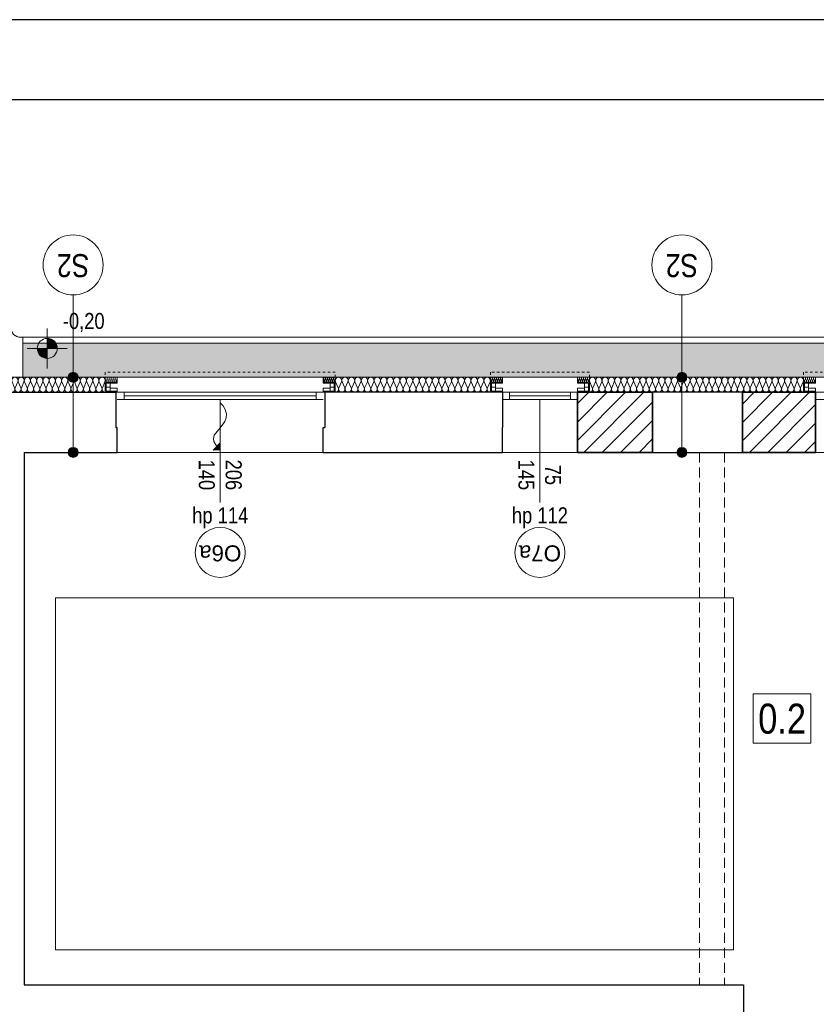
# Model space of a CAD drawing. Extents: x -543332 to -314699, y -9028 to 155584.
# Tile 19 of 256: x -488393 to -480430, y 38823 to 48661. Entities that reach past the tile are written whole.
import ezdxf

# ---------------------------------------------------------------- set-up
doc = ezdxf.new("R2010")
doc.units = 0
doc.header["$MEASUREMENT"] = 0
doc.linetypes.add('Hidden Line', pattern=[50, 25, -25])
doc.linetypes.add('Krawędzie ukryte', pattern=[150, 100, -50])
for name, color, linetype in [('$ IE Tabela', 7, 'Continuous'), ('A-Okna', 8, 'Continuous'), ('Arch ocieplenie', 8, 'Continuous'), ('Arch opisy', 8, 'Continuous'), ('Arch zmurowania', 8, 'Continuous'), ('INWENT RZĘDNE', 8, 'Continuous')]:
    doc.layers.add(name, color=color, linetype=linetype)
for name, color, linetype, lineweight in [('A-Okna_Nr_Pióra__9', 8, 'Continuous', 9), ('Arch ocieplenie_Nr_Pióra__44', 8, 'Continuous', 9), ('Arch okna_Nr_Pióra__82', 8, 'Continuous', 20), ('Arch opisy okien_Nr_Pióra__9', 8, 'Continuous', 9), ('Arch opisy_Nr_Pióra__1', 8, 'Continuous', 25), ('Arch opisy_Nr_Pióra__21', 8, 'Continuous', 9), ('Arch opisy_Nr_Pióra__9', 8, 'Continuous', 9), ('Arch teren_Nr_Pióra__5', 8, 'Continuous', 13), ('Arch teren_Nr_Pióra__9', 8, 'Continuous', 9), ('Arch wykończenie_Nr_Pióra__3', 8, 'Continuous', 18), ('Arch wyposarzenie_Nr_Pióra__10', 8, 'Continuous', 18), ('Arch zmurowania_Nr_Pióra__21', 8, 'Continuous', 9), ('Arch zmurowania_Nr_Pióra__27', 8, 'Continuous', 35), ('INWENT OPISY_Nr_Pióra__21', 8, 'Continuous', 9), ('INWENT RZĘDNE_Nr_Pióra__21', 8, 'Continuous', 9), ('INWENT. OKNA_Nr_Pióra__21', 8, 'Continuous', 9), ('INWENT. OKNA_Nr_Pióra__5', 8, 'Continuous', 13), ('INWENT.ŚCIANY_Nr_Pióra__1', 8, 'Continuous', 25), ('INWENT.ŚCIANY_Nr_Pióra__21', 8, 'Continuous', 9), ('Istniejące stropy_Nr_Pióra__5', 8, 'Continuous', 13)]:
    doc.layers.add(name, color=color, linetype=linetype, lineweight=lineweight)
doc.styles.add('GENERATED_STYLE_10', font='arial.ttf')
doc.styles.add('GENERATED_STYLE_3', font='ARIALN.TTF')
doc.styles.add('GENERATED_STYLE_4', font='ARIALN.TTF')
doc.styles.add('GENERATED_STYLE_7', font='ARIALN.TTF')
pattern_1 = [(45, (0, 0), (-91.923878, 91.923878), [])]

# ---------------------------------------------------------------- blocks, each defined once
blk = doc.blocks.new('Izolacja cieplna 14_59', base_point=(-482698.3, 44937.6))
at = {"layer": 'Arch ocieplenie_Nr_Pióra__44', "linetype": 'Continuous'}
for p, q in [((-482695.7, 45042.9), (-482669.5, 44982.3)), ((-482664.2, 44982.3), (-482638, 45042.9)), ((-482632.7, 45042.9), (-482606.5, 44982.3)), ((-482601.3, 44982.3), (-482575.1, 45042.9)), ((-482569.8, 45042.9), (-482543.6, 44982.3)), ((-482538.3, 44982.3), (-482512.1, 45042.9)), ((-482506.8, 45042.9), (-482480.6, 44982.3)), ((-482475.3, 44982.3), (-482449.2, 45042.9)), ((-482443.9, 45042.9), (-482417.7, 44982.3)), ((-482412.4, 44982.3), (-482386.2, 45042.9)), ((-482380.9, 45042.9), (-482354.7, 44982.3)), ((-482349.4, 44982.3), (-482323.2, 45042.9)), ((-482318, 45042.9), (-482291.8, 44982.3)), ((-482286.5, 44982.3), (-482260.3, 45042.9)), ((-482255, 45042.9), (-482228.8, 44982.3)), ((-482223.5, 44982.3), (-482197.3, 45042.9)), ((-482192.1, 45042.9), (-482165.9, 44982.3)), ((-482160.6, 44982.3), (-482134.4, 45042.9)), ((-482129.1, 45042.9), (-482102.9, 44982.3)), ((-482097.6, 44982.3), (-482071.4, 45042.9)), ((-482066.1, 45042.9), (-482040, 44982.3)), ((-482034.7, 44982.3), (-482008.5, 45042.9)), ((-482003.2, 45042.9), (-481977, 44982.3)), ((-481971.7, 44982.3), (-481945.5, 45042.9)), ((-481940.2, 45042.9), (-481914.1, 44982.3)), ((-481908.8, 44982.3), (-481882.6, 45042.9)), ((-481877.3, 45042.9), (-481851.1, 44982.3)), ((-481845.8, 44982.3), (-481819.6, 45042.9)), ((-481814.3, 45042.9), (-481788.1, 44982.3)), ((-481782.9, 44982.3), (-481756.7, 45042.9)), ((-481751.4, 45042.9), (-481725.2, 44982.3)), ((-481719.9, 44982.3), (-481693.7, 45042.9)), ((-481688.4, 45042.9), (-481662.2, 44982.3)), ((-481657, 44982.3), (-481630.8, 45042.9)), ((-481625.5, 45042.9), (-481599.3, 44982.3)), ((-481594, 44982.3), (-481567.8, 45042.9)), ((-481562.5, 45042.9), (-481536.3, 44982.3)), ((-481531, 44982.3), (-481504.9, 45042.9)), ((-481499.6, 45042.9), (-481473.4, 44982.3)), ((-481468.1, 44982.3), (-481441.9, 45042.9)), ((-481436.6, 45042.9), (-481410.4, 44982.3)), ((-481405.1, 44982.3), (-481378.9, 45042.9)), ((-481373.7, 45042.9), (-481347.5, 44982.3)), ((-481342.2, 44982.3), (-481316, 45042.9)), ((-481310.7, 45042.9), (-481284.5, 44982.3)), ((-481279.2, 44982.3), (-481253, 45042.9)), ((-481247.8, 45042.9), (-481221.6, 44982.3)), ((-481216.3, 44982.3), (-481190.1, 45042.9)), ((-481184.8, 45042.9), (-481158.6, 44982.3)), ((-481153.3, 44982.3), (-481127.1, 45042.9)), ((-481121.8, 45042.9), (-481095.7, 44982.3)), ((-481090.4, 44982.3), (-481064.2, 45042.9)), ((-481058.9, 45042.9), (-481032.7, 44982.3)), ((-481027.4, 44982.3), (-481001.2, 45042.9)), ((-480995.9, 45042.9), (-480969.8, 44982.3)), ((-480964.5, 44982.3), (-480938.3, 45042.9)), ((-480933, 45042.9), (-480906.8, 44982.3)), ((-480901.5, 44982.3), (-480875.3, 45042.9)), ((-480870, 45042.9), (-480843.8, 44982.3)), ((-480838.6, 44982.3), (-480812.4, 45042.9)), ((-480807.1, 45042.9), (-480780.9, 44982.3)), ((-480775.6, 44982.3), (-480749.4, 45042.9)), ((-480744.1, 45042.9), (-480717.9, 44982.3)), ((-480712.6, 44982.3), (-480686.5, 45042.9)), ((-480681.2, 45042.9), (-480655, 44982.3)), ((-480649.7, 44982.3), (-480623.5, 45042.9)), ((-480618.2, 45042.9), (-480592, 44982.3)), ((-480586.7, 44982.3), (-480560.6, 45042.9))]:
    blk.add_line(p, q, dxfattribs=at)
for centre, start_param, end_param in [((-482666.8, 45055.7), 4.299595, 8.266775), ((-482603.9, 45055.7), 4.299595, 8.266775), ((-482540.9, 45055.7), 4.299595, 8.266775), ((-482478, 45055.7), 4.299595, 8.266775), ((-482415, 45055.7), 4.299595, 8.266775), ((-482352.1, 45055.7), 4.299595, 8.266775), ((-482289.1, 45055.7), 4.299595, 8.266775), ((-482226.2, 45055.7), 4.299595, 8.266775), ((-482163.2, 45055.7), 4.299595, 8.266775), ((-482100.3, 45055.7), 4.299595, 8.266775), ((-482037.3, 45055.7), 4.299595, 8.266775), ((-481974.4, 45055.7), 4.299595, 8.266775), ((-481911.4, 45055.7), 4.299595, 8.266775), ((-481848.5, 45055.7), 4.299595, 8.266775), ((-481785.5, 45055.7), 4.299595, 8.266775), ((-481722.5, 45055.7), 4.299595, 8.266775), ((-481659.6, 45055.7), 4.299595, 8.266775), ((-481596.6, 45055.7), 4.299595, 8.266775), ((-481533.7, 45055.7), 4.299595, 8.266775), ((-481470.7, 45055.7), 4.299595, 8.266775), ((-481407.8, 45055.7), 4.299595, 8.266775), ((-481344.8, 45055.7), 4.299595, 8.266775), ((-481281.9, 45055.7), 4.299595, 8.266775), ((-481218.9, 45055.7), 4.299595, 8.266775), ((-481156, 45055.7), 4.299595, 8.266775), ((-481093, 45055.7), 4.299595, 8.266775), ((-481030.1, 45055.7), 4.299595, 8.266775), ((-480967.1, 45055.7), 4.299595, 8.266775), ((-480904.2, 45055.7), 4.299595, 8.266775), ((-480841.2, 45055.7), 4.299595, 8.266775), ((-480778.2, 45055.7), 4.299595, 8.266775), ((-480715.3, 45055.7), 4.299595, 8.266775), ((-480652.3, 45055.7), 4.299595, 8.266775), ((-480589.4, 45055.7), 4.299595, 8.266775), ((-482698.3, 44969.5), 3.141593, 5.125182), ((-482635.4, 44969.5), 1.158004, 5.125183), ((-482572.4, 44969.5), 1.158004, 5.125183), ((-482509.5, 44969.5), 1.158004, 5.125183), ((-482446.5, 44969.5), 1.158004, 5.125183), ((-482383.6, 44969.5), 1.158004, 5.125183), ((-482320.6, 44969.5), 1.158004, 5.125183), ((-482257.7, 44969.5), 1.158004, 5.125183), ((-482194.7, 44969.5), 1.158004, 5.125183), ((-482131.7, 44969.5), 1.158004, 5.125183), ((-482068.8, 44969.5), 1.158004, 5.125183), ((-482005.8, 44969.5), 1.158004, 5.125183), ((-481942.9, 44969.5), 1.158004, 5.125183), ((-481879.9, 44969.5), 1.158004, 5.125183), ((-481817, 44969.5), 1.158004, 5.125183), ((-481754, 44969.5), 1.158004, 5.125183), ((-481691.1, 44969.5), 1.158004, 5.125183), ((-481628.1, 44969.5), 1.158004, 5.125183), ((-481565.2, 44969.5), 1.158004, 5.125183), ((-481502.2, 44969.5), 1.158004, 5.125183), ((-481439.3, 44969.5), 1.158004, 5.125183), ((-481376.3, 44969.5), 1.158004, 5.125183), ((-481313.4, 44969.5), 1.158004, 5.125183), ((-481250.4, 44969.5), 1.158004, 5.125183), ((-481187.4, 44969.5), 1.158004, 5.125183), ((-481124.5, 44969.5), 1.158004, 5.125183), ((-481061.5, 44969.5), 1.158004, 5.125183), ((-480998.6, 44969.5), 1.158004, 5.125183), ((-480935.6, 44969.5), 1.158004, 5.125183), ((-480872.7, 44969.5), 1.158004, 5.125183), ((-480809.7, 44969.5), 1.158004, 5.125183), ((-480746.8, 44969.5), 1.158004, 5.125183), ((-480683.8, 44969.5), 1.158004, 5.125183), ((-480620.9, 44969.5), 1.158004, 5.125183), ((-480557.9, 44969.5), 1.158004, 3.141593)]:
    blk.add_ellipse(centre, major_axis=(0, 31.9), ratio=0.986677, start_param=start_param, end_param=end_param, dxfattribs=at)
blk = doc.blocks.new('Izolacja cieplna 14_60', base_point=(-485238.3, 44937.6))
at = {"layer": 'Arch ocieplenie_Nr_Pióra__44', "linetype": 'Continuous'}
for p, q in [((-485235.6, 45042.9), (-485208.7, 44982.3)), ((-485203.3, 44982.3), (-485176.5, 45042.9)), ((-485171, 45042.9), (-485144.2, 44982.3)), ((-485138.7, 44982.3), (-485111.9, 45042.9)), ((-485106.4, 45042.9), (-485079.6, 44982.3)), ((-485074.2, 44982.3), (-485047.3, 45042.9)), ((-485041.9, 45042.9), (-485015, 44982.3)), ((-485009.6, 44982.3), (-484982.7, 45042.9)), ((-484977.3, 45042.9), (-484950.4, 44982.3)), ((-484945, 44982.3), (-484918.1, 45042.9)), ((-484912.7, 45042.9), (-484885.8, 44982.3)), ((-484880.4, 44982.3), (-484853.5, 45042.9)), ((-484848.1, 45042.9), (-484821.2, 44982.3)), ((-484815.8, 44982.3), (-484789, 45042.9)), ((-484783.5, 45042.9), (-484756.7, 44982.3)), ((-484751.2, 44982.3), (-484724.4, 45042.9)), ((-484718.9, 45042.9), (-484692.1, 44982.3)), ((-484686.7, 44982.3), (-484659.8, 45042.9)), ((-484654.4, 45042.9), (-484627.5, 44982.3)), ((-484622.1, 44982.3), (-484595.2, 45042.9)), ((-484589.8, 45042.9), (-484562.9, 44982.3)), ((-484557.5, 44982.3), (-484530.6, 45042.9)), ((-484525.2, 45042.9), (-484498.3, 44982.3)), ((-484492.9, 44982.3), (-484466, 45042.9)), ((-484460.6, 45042.9), (-484433.7, 44982.3)), ((-484428.3, 44982.3), (-484401.5, 45042.9)), ((-484396, 45042.9), (-484369.2, 44982.3)), ((-484363.7, 44982.3), (-484336.9, 45042.9)), ((-484331.4, 45042.9), (-484304.6, 44982.3)), ((-484299.2, 44982.3), (-484272.3, 45042.9)), ((-484266.9, 45042.9), (-484240, 44982.3)), ((-484234.6, 44982.3), (-484207.7, 45042.9)), ((-484202.3, 45042.9), (-484175.4, 44982.3)), ((-484170, 44982.3), (-484143.1, 45042.9)), ((-484137.7, 45042.9), (-484110.8, 44982.3)), ((-484105.4, 44982.3), (-484078.5, 45042.9)), ((-484073.1, 45042.9), (-484046.2, 44982.3)), ((-484040.8, 44982.3), (-484014, 45042.9)), ((-484008.5, 45042.9), (-483981.7, 44982.3)), ((-483976.2, 44982.3), (-483949.4, 45042.9)), ((-483943.9, 45042.9), (-483917.1, 44982.3)), ((-483911.7, 44982.3), (-483884.8, 45042.9)), ((-483879.4, 45042.9), (-483852.5, 44982.3)), ((-483847.1, 44982.3), (-483820.2, 45042.9)), ((-483814.8, 45042.9), (-483787.9, 44982.3)), ((-483782.5, 44982.3), (-483755.6, 45042.9)), ((-483750.2, 45042.9), (-483723.3, 44982.3)), ((-483717.9, 44982.3), (-483691, 45042.9))]:
    blk.add_line(p, q, dxfattribs=at)
for centre, start_param, end_param in [((-485206, 45055.7), 5.870392, 9.837571), ((-485141.5, 45055.7), 5.870392, 9.837571), ((-485076.9, 45055.7), 5.870392, 9.837571), ((-485012.3, 45055.7), 5.870392, 9.837571), ((-484947.7, 45055.7), 5.870392, 9.837571), ((-484883.1, 45055.7), 5.870392, 9.837571), ((-484818.5, 45055.7), 5.870392, 9.837571), ((-484754, 45055.7), 5.870392, 9.837571), ((-484689.4, 45055.7), 5.870392, 9.837571), ((-484624.8, 45055.7), 5.870392, 9.837571), ((-484560.2, 45055.7), 5.870392, 9.837571), ((-484495.6, 45055.7), 5.870392, 9.837571), ((-484431, 45055.7), 5.870392, 9.837571), ((-484366.5, 45055.7), 5.870392, 9.837571), ((-484301.9, 45055.7), 5.870392, 9.837571), ((-484237.3, 45055.7), 5.870392, 9.837571), ((-484172.7, 45055.7), 5.870392, 9.837571), ((-484108.1, 45055.7), 5.870392, 9.837571), ((-484043.5, 45055.7), 5.870392, 9.837571), ((-483979, 45055.7), 5.870392, 9.837571), ((-483914.4, 45055.7), 5.870392, 9.837571), ((-483849.8, 45055.7), 5.870392, 9.837571), ((-483785.2, 45055.7), 5.870392, 9.837571), ((-483720.6, 45055.7), 5.870392, 9.837571), ((-485238.3, 44969.5), 4.712389, 6.695979), ((-485173.7, 44969.5), 2.7288, 6.695979), ((-485109.2, 44969.5), 2.7288, 6.695979), ((-485044.6, 44969.5), 2.7288, 6.695979), ((-484980, 44969.5), 2.7288, 6.695979), ((-484915.4, 44969.5), 2.7288, 6.695979), ((-484850.8, 44969.5), 2.7288, 6.695979), ((-484786.2, 44969.5), 2.7288, 6.695979), ((-484721.7, 44969.5), 2.7288, 6.695979), ((-484657.1, 44969.5), 2.7288, 6.695979), ((-484592.5, 44969.5), 2.7288, 6.695979), ((-484527.9, 44969.5), 2.7288, 6.695979), ((-484463.3, 44969.5), 2.7288, 6.695979), ((-484398.7, 44969.5), 2.7288, 6.695979), ((-484334.2, 44969.5), 2.7288, 6.695979), ((-484269.6, 44969.5), 2.7288, 6.695979), ((-484205, 44969.5), 2.7288, 6.695979), ((-484140.4, 44969.5), 2.7288, 6.695979), ((-484075.8, 44969.5), 2.7288, 6.695979), ((-484011.2, 44969.5), 2.7288, 6.695979), ((-483946.7, 44969.5), 2.7288, 6.695979), ((-483882.1, 44969.5), 2.7288, 6.695979), ((-483817.5, 44969.5), 2.7288, 6.695979), ((-483752.9, 44969.5), 2.7288, 6.695979), ((-483688.3, 44969.5), 2.7288, 4.712389)]:
    blk.add_ellipse(centre, major_axis=(32.3, 0), ratio=0.987924, start_param=start_param, end_param=end_param, dxfattribs=at)
blk = doc.blocks.new('Izolacja cieplna 14_61', base_point=(-488783.3, 44937.6))
at = {"layer": 'Arch ocieplenie_Nr_Pióra__44', "linetype": 'Continuous'}
for p, q in [((-488780.7, 45042.9), (-488754.8, 44982.3)), ((-488749.6, 44982.3), (-488723.7, 45042.9)), ((-488718.5, 45042.9), (-488692.6, 44982.3)), ((-488687.3, 44982.3), (-488661.4, 45042.9)), ((-488656.2, 45042.9), (-488630.3, 44982.3)), ((-488625.1, 44982.3), (-488599.2, 45042.9)), ((-488594, 45042.9), (-488568.1, 44982.3)), ((-488562.8, 44982.3), (-488536.9, 45042.9)), ((-488531.7, 45042.9), (-488505.8, 44982.3)), ((-488500.6, 44982.3), (-488474.7, 45042.9)), ((-488469.5, 45042.9), (-488443.6, 44982.3)), ((-488438.3, 44982.3), (-488412.4, 45042.9)), ((-488407.2, 45042.9), (-488381.3, 44982.3)), ((-488376.1, 44982.3), (-488350.2, 45042.9)), ((-488345, 45042.9), (-488319.1, 44982.3)), ((-488313.8, 44982.3), (-488287.9, 45042.9)), ((-488282.7, 45042.9), (-488256.8, 44982.3)), ((-488251.6, 44982.3), (-488225.7, 45042.9)), ((-488220.5, 45042.9), (-488194.6, 44982.3)), ((-488189.3, 44982.3), (-488163.4, 45042.9)), ((-488158.2, 45042.9), (-488132.3, 44982.3)), ((-488127.1, 44982.3), (-488101.2, 45042.9)), ((-488096, 45042.9), (-488070.1, 44982.3)), ((-488064.8, 44982.3), (-488038.9, 45042.9)), ((-488033.7, 45042.9), (-488007.8, 44982.3)), ((-488002.6, 44982.3), (-487976.7, 45042.9)), ((-487971.5, 45042.9), (-487945.6, 44982.3)), ((-487940.3, 44982.3), (-487914.4, 45042.9)), ((-487909.2, 45042.9), (-487883.3, 44982.3)), ((-487878.1, 44982.3), (-487852.2, 45042.9)), ((-487847, 45042.9), (-487821.1, 44982.3)), ((-487815.8, 44982.3), (-487789.9, 45042.9)), ((-487784.7, 45042.9), (-487758.8, 44982.3)), ((-487753.6, 44982.3), (-487727.7, 45042.9)), ((-487722.5, 45042.9), (-487696.6, 44982.3)), ((-487691.3, 44982.3), (-487665.4, 45042.9)), ((-487660.2, 45042.9), (-487634.3, 44982.3)), ((-487629.1, 44982.3), (-487603.2, 45042.9)), ((-487598, 45042.9), (-487572.1, 44982.3)), ((-487566.8, 44982.3), (-487540.9, 45042.9))]:
    blk.add_line(p, q, dxfattribs=at)
for centre, start_param, end_param in [((-488752.2, 45055.7), 4.299595, 8.266775), ((-488690, 45055.7), 4.299595, 8.266775), ((-488627.7, 45055.7), 4.299595, 8.266775), ((-488565.5, 45055.7), 4.299595, 8.266775), ((-488503.2, 45055.7), 4.299595, 8.266775), ((-488441, 45055.7), 4.299595, 8.266775), ((-488378.7, 45055.7), 4.299595, 8.266775), ((-488316.5, 45055.7), 4.299595, 8.266775), ((-488254.2, 45055.7), 4.299595, 8.266775), ((-488192, 45055.7), 4.299595, 8.266775), ((-488129.7, 45055.7), 4.299595, 8.266775), ((-488067.5, 45055.7), 4.299595, 8.266775), ((-488005.2, 45055.7), 4.299595, 8.266775), ((-487943, 45055.7), 4.299595, 8.266775), ((-487880.7, 45055.7), 4.299595, 8.266775), ((-487818.5, 45055.7), 4.299595, 8.266775), ((-487756.2, 45055.7), 4.299595, 8.266775), ((-487694, 45055.7), 4.299595, 8.266775), ((-487631.7, 45055.7), 4.299595, 8.266775), ((-487569.5, 45055.7), 4.299595, 8.266775), ((-488783.3, 44969.5), 3.141593, 5.125182), ((-488721.1, 44969.5), 1.158004, 5.125183), ((-488658.8, 44969.5), 1.158004, 5.125183), ((-488596.6, 44969.5), 1.158004, 5.125183), ((-488534.3, 44969.5), 1.158004, 5.125183), ((-488472.1, 44969.5), 1.158004, 5.125183), ((-488409.8, 44969.5), 1.158004, 5.125183), ((-488347.6, 44969.5), 1.158004, 5.125183), ((-488285.3, 44969.5), 1.158004, 5.125183), ((-488223.1, 44969.5), 1.158004, 5.125183), ((-488160.8, 44969.5), 1.158004, 5.125183), ((-488098.6, 44969.5), 1.158004, 5.125183), ((-488036.3, 44969.5), 1.158004, 5.125183), ((-487974.1, 44969.5), 1.158004, 5.125183), ((-487911.8, 44969.5), 1.158004, 5.125183), ((-487849.6, 44969.5), 1.158004, 5.125183), ((-487787.3, 44969.5), 1.158004, 5.125183), ((-487725.1, 44969.5), 1.158004, 5.125183), ((-487662.8, 44969.5), 1.158004, 5.125183), ((-487600.6, 44969.5), 1.158004, 5.125183), ((-487538.3, 44969.5), 1.158004, 3.141593)]:
    blk.add_ellipse(centre, major_axis=(0, 31.9), ratio=0.975653, start_param=start_param, end_param=end_param, dxfattribs=at)
blk = doc.blocks.new('Izolacja cieplna 14_86', base_point=(-487538.3, 45037.6))
at = {"layer": 'Arch ocieplenie_Nr_Pióra__44', "linetype": 'Continuous'}
for p, q in [((-487537.5, 45072.7), (-487529.2, 45052.5)), ((-487527.5, 45052.5), (-487519.2, 45072.7)), ((-487517.5, 45072.7), (-487509.2, 45052.5)), ((-487507.5, 45052.5), (-487499.2, 45072.7)), ((-487497.5, 45072.7), (-487489.2, 45052.5)), ((-487487.5, 45052.5), (-487479.2, 45072.7)), ((-487477.5, 45072.7), (-487469.2, 45052.5)), ((-487467.5, 45052.5), (-487459.2, 45072.7)), ((-487457.5, 45072.7), (-487449.2, 45052.5)), ((-487447.5, 45052.5), (-487439.2, 45072.7)), ((-487437.5, 45072.7), (-487429.2, 45052.5)), ((-487427.5, 45052.5), (-487419.2, 45072.7))]:
    blk.add_line(p, q, dxfattribs=at)
for centre, start_param, end_param in [((-487528.3, 45077), 4.299595, 8.266775), ((-487508.3, 45077), 4.299595, 8.266775), ((-487488.3, 45077), 4.299595, 8.266775), ((-487468.3, 45077), 4.299595, 8.266775), ((-487448.3, 45077), 4.299595, 8.266775), ((-487428.3, 45077), 4.299595, 8.266775), ((-487538.3, 45048.3), 3.141593, 5.125182), ((-487518.3, 45048.3), 1.158004, 5.125183), ((-487498.3, 45048.3), 1.158004, 5.125183), ((-487478.3, 45048.3), 1.158004, 5.125183), ((-487458.3, 45048.3), 1.158004, 5.125183), ((-487438.3, 45048.3), 1.158004, 5.125183), ((-487418.3, 45048.3), 1.158004, 3.141593)]:
    blk.add_ellipse(centre, major_axis=(0, 10.6), ratio=0.94039, start_param=start_param, end_param=end_param, dxfattribs=at)
blk = doc.blocks.new('Izolacja cieplna 14_87', base_point=(-485358.3, 45037.6))
at = {"layer": 'Arch ocieplenie_Nr_Pióra__44', "linetype": 'Continuous'}
for p, q in [((-485357.5, 45072.7), (-485349.2, 45052.5)), ((-485347.5, 45052.5), (-485339.2, 45072.7)), ((-485337.5, 45072.7), (-485329.2, 45052.5)), ((-485327.5, 45052.5), (-485319.2, 45072.7)), ((-485317.5, 45072.7), (-485309.2, 45052.5)), ((-485307.5, 45052.5), (-485299.2, 45072.7)), ((-485297.5, 45072.7), (-485289.2, 45052.5)), ((-485287.5, 45052.5), (-485279.2, 45072.7)), ((-485277.5, 45072.7), (-485269.2, 45052.5)), ((-485267.5, 45052.5), (-485259.2, 45072.7)), ((-485257.5, 45072.7), (-485249.2, 45052.5)), ((-485247.5, 45052.5), (-485239.2, 45072.7))]:
    blk.add_line(p, q, dxfattribs=at)
for centre, start_param, end_param in [((-485348.3, 45077), 4.299595, 8.266775), ((-485328.3, 45077), 4.299595, 8.266775), ((-485308.3, 45077), 4.299595, 8.266775), ((-485288.3, 45077), 4.299595, 8.266775), ((-485268.3, 45077), 4.299595, 8.266775), ((-485248.3, 45077), 4.299595, 8.266775), ((-485358.3, 45048.3), 3.141593, 5.125182), ((-485338.3, 45048.3), 1.158004, 5.125183), ((-485318.3, 45048.3), 1.158004, 5.125183), ((-485298.3, 45048.3), 1.158004, 5.125183), ((-485278.3, 45048.3), 1.158004, 5.125183), ((-485258.3, 45048.3), 1.158004, 5.125183), ((-485238.3, 45048.3), 1.158004, 3.141593)]:
    blk.add_ellipse(centre, major_axis=(0, 10.6), ratio=0.94039, start_param=start_param, end_param=end_param, dxfattribs=at)
blk = doc.blocks.new('Izolacja cieplna 14_88', base_point=(-483688.3, 45037.6))
at = {"layer": 'Arch ocieplenie_Nr_Pióra__44', "linetype": 'Continuous'}
for p, q in [((-483687.5, 45072.7), (-483679.2, 45052.5)), ((-483677.5, 45052.5), (-483669.2, 45072.7)), ((-483667.5, 45072.7), (-483659.2, 45052.5)), ((-483657.5, 45052.5), (-483649.2, 45072.7)), ((-483647.5, 45072.7), (-483639.2, 45052.5)), ((-483637.5, 45052.5), (-483629.2, 45072.7)), ((-483627.5, 45072.7), (-483619.2, 45052.5)), ((-483617.5, 45052.5), (-483609.2, 45072.7)), ((-483607.5, 45072.7), (-483599.2, 45052.5)), ((-483597.5, 45052.5), (-483589.2, 45072.7)), ((-483587.5, 45072.7), (-483579.2, 45052.5)), ((-483577.5, 45052.5), (-483569.2, 45072.7))]:
    blk.add_line(p, q, dxfattribs=at)
for centre, start_param, end_param in [((-483678.3, 45077), 4.299595, 8.266775), ((-483658.3, 45077), 4.299595, 8.266775), ((-483638.3, 45077), 4.299595, 8.266775), ((-483618.3, 45077), 4.299595, 8.266775), ((-483598.3, 45077), 4.299595, 8.266775), ((-483578.3, 45077), 4.299595, 8.266775), ((-483688.3, 45048.3), 3.141593, 5.125182), ((-483668.3, 45048.3), 1.158004, 5.125183), ((-483648.3, 45048.3), 1.158004, 5.125183), ((-483628.3, 45048.3), 1.158004, 5.125183), ((-483608.3, 45048.3), 1.158004, 5.125183), ((-483588.3, 45048.3), 1.158004, 5.125183), ((-483568.3, 45048.3), 1.158004, 3.141593)]:
    blk.add_ellipse(centre, major_axis=(0, 10.6), ratio=0.94039, start_param=start_param, end_param=end_param, dxfattribs=at)
blk = doc.blocks.new('Izolacja cieplna 14_89', base_point=(-482818.3, 45037.6))
at = {"layer": 'Arch ocieplenie_Nr_Pióra__44', "linetype": 'Continuous'}
for p, q in [((-482817.5, 45072.7), (-482809.2, 45052.5)), ((-482807.5, 45052.5), (-482799.2, 45072.7)), ((-482797.5, 45072.7), (-482789.2, 45052.5)), ((-482787.5, 45052.5), (-482779.2, 45072.7)), ((-482777.5, 45072.7), (-482769.2, 45052.5)), ((-482767.5, 45052.5), (-482759.2, 45072.7)), ((-482757.5, 45072.7), (-482749.2, 45052.5)), ((-482747.5, 45052.5), (-482739.2, 45072.7)), ((-482737.5, 45072.7), (-482729.2, 45052.5)), ((-482727.5, 45052.5), (-482719.2, 45072.7)), ((-482717.5, 45072.7), (-482709.2, 45052.5)), ((-482707.5, 45052.5), (-482699.2, 45072.7))]:
    blk.add_line(p, q, dxfattribs=at)
for centre, start_param, end_param in [((-482808.3, 45077), 4.299595, 8.266775), ((-482788.3, 45077), 4.299595, 8.266775), ((-482768.3, 45077), 4.299595, 8.266775), ((-482748.3, 45077), 4.299595, 8.266775), ((-482728.3, 45077), 4.299595, 8.266775), ((-482708.3, 45077), 4.299595, 8.266775), ((-482818.3, 45048.3), 3.141593, 5.125182), ((-482798.3, 45048.3), 1.158004, 5.125183), ((-482778.3, 45048.3), 1.158004, 5.125183), ((-482758.3, 45048.3), 1.158004, 5.125183), ((-482738.3, 45048.3), 1.158004, 5.125183), ((-482718.3, 45048.3), 1.158004, 5.125183), ((-482698.3, 45048.3), 1.158004, 3.141593)]:
    blk.add_ellipse(centre, major_axis=(0, 10.6), ratio=0.94039, start_param=start_param, end_param=end_param, dxfattribs=at)
blk = doc.blocks.new('Izolacja cieplna 14_92', base_point=(-480557.9, 45037.6))
at = {"layer": 'Arch ocieplenie_Nr_Pióra__44', "linetype": 'Continuous'}
for p, q in [((-480557.1, 45072.7), (-480548.7, 45052.5)), ((-480547.1, 45052.5), (-480538.7, 45072.7)), ((-480537.1, 45072.7), (-480528.7, 45052.5)), ((-480527.1, 45052.5), (-480518.7, 45072.7)), ((-480517.1, 45072.7), (-480508.7, 45052.5)), ((-480507.1, 45052.5), (-480498.7, 45072.7)), ((-480497.1, 45072.7), (-480488.7, 45052.5)), ((-480487.1, 45052.5), (-480478.7, 45072.7)), ((-480477.1, 45072.7), (-480468.7, 45052.5)), ((-480467.1, 45052.5), (-480458.7, 45072.7)), ((-480457.1, 45072.7), (-480448.7, 45052.5)), ((-480447.1, 45052.5), (-480438.7, 45072.7))]:
    blk.add_line(p, q, dxfattribs=at)
for centre, start_param, end_param in [((-480547.9, 45077), 4.299595, 8.266775), ((-480527.9, 45077), 4.299595, 8.266775), ((-480507.9, 45077), 4.299595, 8.266775), ((-480487.9, 45077), 4.299595, 8.266775), ((-480467.9, 45077), 4.299595, 8.266775), ((-480447.9, 45077), 4.299595, 8.266775), ((-480557.9, 45048.3), 3.141593, 5.125182), ((-480537.9, 45048.3), 1.158004, 5.125183), ((-480517.9, 45048.3), 1.158004, 5.125183), ((-480497.9, 45048.3), 1.158004, 5.125183), ((-480477.9, 45048.3), 1.158004, 5.125183), ((-480457.9, 45048.3), 1.158004, 5.125183), ((-480437.9, 45048.3), 1.158004, 3.141593)]:
    blk.add_ellipse(centre, major_axis=(0, 10.6), ratio=0.94039, start_param=start_param, end_param=end_param, dxfattribs=at)
blk = doc.blocks.new('Ściana_8', base_point=(-482818.3, 44937.6))
at = {"layer": 'Arch zmurowania_Nr_Pióra__21', "linetype": 'Continuous'}
h = blk.add_hatch(dxfattribs=at)
h.set_pattern_fill('Common_Brick', color=256, style=0, pattern_type=2)
h.set_pattern_definition(pattern_1)
h.paths.add_polyline_path([(-482818.3, 44337.6), (-482068.3, 44337.6), (-482068.3, 44937.6), (-482818.3, 44937.6)], flags=0)
at = {"layer": 'Arch zmurowania_Nr_Pióra__27', "linetype": 'Continuous'}
for p, q in [((-482068.3, 44937.6), (-482818.3, 44937.6)), ((-482818.3, 44937.6), (-482818.3, 44337.6)), ((-482068.3, 44337.6), (-482068.3, 44937.6)), ((-482818.3, 44337.6), (-482068.3, 44337.6))]:
    blk.add_line(p, q, dxfattribs=at)
blk = doc.blocks.new('Ściana_10', base_point=(-481168.3, 44937.6))
at = {"layer": 'Arch zmurowania_Nr_Pióra__21', "linetype": 'Continuous'}
h = blk.add_hatch(dxfattribs=at)
h.set_pattern_fill('Common_Brick', color=256, style=0, pattern_type=2)
h.set_pattern_definition(pattern_1)
h.paths.add_polyline_path([(-481168.3, 44337.6), (-480438.7, 44337.6), (-480438.7, 44937.6), (-481168.3, 44937.6)], flags=0)
at = {"layer": 'Arch zmurowania_Nr_Pióra__27', "linetype": 'Continuous'}
for p, q in [((-480438.7, 44937.6), (-481168.3, 44937.6)), ((-481168.3, 44937.6), (-481168.3, 44337.6)), ((-480438.7, 44337.6), (-480438.7, 44937.6)), ((-481168.3, 44337.6), (-480438.7, 44337.6))]:
    blk.add_line(p, q, dxfattribs=at)
blk = doc.blocks.new('Krzywa_10', base_point=(-486388.3, 44832.2))
at = {"layer": 'A-Okna_Nr_Pióra__9', "linetype": 'Continuous'}
blk.add_hatch(color=256, dxfattribs=at).paths.add_polyline_path([(-486388.3, 44361.6), (-486459, 44361.2), (-486388.7, 44432.3)], flags=0)
for p, q in [((-486459, 44361.2), (-486388.7, 44432.3)), ((-486388.3, 44361.6), (-486388.7, 44432.3)), ((-486388.3, 44361.6), (-486459, 44361.2))]:
    blk.add_line(p, q, dxfattribs=at)
at = {"layer": 'A-Okna_Nr_Pióra__9', "linetype": 'Continuous', "flags": 128}
blk.add_lwpolyline([(-486388.3, 44832.2), (-486359.2, 44801), (-486337.9, 44766), (-486325.7, 44721.3), (-486328.2, 44682.6), (-486341.2, 44646.1), (-486388.3, 44581.6), (-486447.9, 44508.3), (-486455, 44476.3), (-486451, 44446.4), (-486423.9, 44396.8)], dxfattribs=at)
blk = doc.blocks.new('Koty wysokościowe_25', base_point=(-488117.5, 45376.6))
at = {"layer": 'INWENT RZĘDNE_Nr_Pióra__21', "linetype": 'Continuous'}
for points in [[(-488117.5, 45376.6), (-488017.5, 45376.6), (-488025.1, 45414.9), (-488046.8, 45447.3), (-488079.2, 45469), (-488117.5, 45476.6)], [(-488117.5, 45376.6), (-488217.5, 45376.6), (-488209.9, 45338.3), (-488188.2, 45305.9), (-488155.8, 45284.2), (-488117.5, 45276.6)]]:
    blk.add_hatch(color=256, dxfattribs=at).paths.add_polyline_path(points, flags=0)
for p, q in [((-488117.5, 45176.6), (-488117.5, 45576.6)), ((-488317.5, 45376.6), (-487917.5, 45376.6))]:
    blk.add_line(p, q, dxfattribs=at)
blk.add_circle((-488117.5, 45376.6), 100, dxfattribs=at)
at = {"layer": 'INWENT RZĘDNE_Nr_Pióra__21', "insert": (-487962.1, 45540.9), "char_height": 160, "attachment_point": 7, "style": 'GENERATED_STYLE_3'}
blk.add_mtext('{-0,20}', dxfattribs=at)
blk = doc.blocks.new('Linia_33', base_point=(-487859, 44337.6))
at = {"layer": 'Arch opisy_Nr_Pióra__21', "linetype": 'Continuous'}
for points in [[(-487809, 45087.6), (-487812.8, 45106.8), (-487823.6, 45123), (-487839.8, 45133.8), (-487859, 45137.6), (-487878.1, 45133.8), (-487894.3, 45123), (-487905.2, 45106.8), (-487909, 45087.6), (-487905.2, 45068.5), (-487894.3, 45052.3), (-487878.1, 45041.4), (-487859, 45037.6), (-487839.8, 45041.4), (-487823.6, 45052.3), (-487812.8, 45068.5)], [(-487809, 44337.6), (-487812.8, 44356.8), (-487823.6, 44373), (-487839.8, 44383.8), (-487859, 44387.6), (-487878.1, 44383.8), (-487894.3, 44373), (-487905.2, 44356.8), (-487909, 44337.6), (-487905.2, 44318.5), (-487894.3, 44302.3), (-487878.1, 44291.4), (-487859, 44287.6), (-487839.8, 44291.4), (-487823.6, 44302.3), (-487812.8, 44318.5)]]:
    blk.add_hatch(color=256, dxfattribs=at).paths.add_polyline_path(points, flags=0)
blk.add_line((-487859, 44387.6), (-487859, 45037.6), dxfattribs=at)
for centre in [(-487859, 45087.6), (-487859, 44337.6)]:
    blk.add_circle(centre, 50, dxfattribs=at)
blk = doc.blocks.new('Linia_34', base_point=(-487859, 45087.6))
at = {"layer": 'Arch opisy_Nr_Pióra__21', "linetype": 'Continuous'}
blk.add_line((-487859, 45087.6), (-487859, 45910.2), dxfattribs=at)
blk.add_circle((-487859, 46210.2), 300, dxfattribs=at)
blk = doc.blocks.new('Linia_35', base_point=(-481773.3, 44337.6))
at = {"layer": 'Arch opisy_Nr_Pióra__21', "linetype": 'Continuous'}
for points in [[(-481723.3, 45087.6), (-481727.1, 45106.8), (-481737.9, 45123), (-481754.1, 45133.8), (-481773.3, 45137.6), (-481792.4, 45133.8), (-481808.6, 45123), (-481819.4, 45106.8), (-481823.3, 45087.6), (-481819.4, 45068.5), (-481808.6, 45052.3), (-481792.4, 45041.4), (-481773.3, 45037.6), (-481754.1, 45041.4), (-481737.9, 45052.3), (-481727.1, 45068.5)], [(-481723.3, 44337.6), (-481727.1, 44356.8), (-481737.9, 44373), (-481754.1, 44383.8), (-481773.3, 44387.6), (-481792.4, 44383.8), (-481808.6, 44373), (-481819.4, 44356.8), (-481823.3, 44337.6), (-481819.4, 44318.5), (-481808.6, 44302.3), (-481792.4, 44291.4), (-481773.3, 44287.6), (-481754.1, 44291.4), (-481737.9, 44302.3), (-481727.1, 44318.5)]]:
    blk.add_hatch(color=256, dxfattribs=at).paths.add_polyline_path(points, flags=0)
blk.add_line((-481773.3, 44387.6), (-481773.3, 45037.6), dxfattribs=at)
for centre in [(-481773.3, 45087.6), (-481773.3, 44337.6)]:
    blk.add_circle(centre, 50, dxfattribs=at)
blk = doc.blocks.new('Linia_36', base_point=(-481773.3, 45087.6))
at = {"layer": 'Arch opisy_Nr_Pióra__21', "linetype": 'Continuous'}
blk.add_line((-481773.3, 45087.6), (-481773.3, 45910.2), dxfattribs=at)
blk.add_circle((-481773.3, 46210.2), 300, dxfattribs=at)
blk = doc.blocks.new('a3eee')
at = {"layer": '$ IE Tabela'}
for p, q in [((23930.76, 4176.8), (19730.76, 4176.8)), ((23840.76, 4096.8), (19890.76, 4096.8))]:
    blk.add_line(p, q, dxfattribs=at)

msp = doc.modelspace()

# ---------------------------------------------------------------- hatches: boundary and pattern name
at = {"layer": 'Arch okna_Nr_Pióra__82', "linetype": 'Continuous'}
h = msp.add_hatch(dxfattribs=at)
h.set_pattern_fill('Render', color=256, style=0, pattern_type=2)
h.set_pattern_definition([(45, (0, 350), (-111.36932, 111.36932), [0, -105, 0, -157.5]), (110, (350, 350), (148.00159, 53.868173), [0, -77, 0, -133])])
h.paths.add_polyline_path([(-471533.3, 44942.6), (-471533.3, 45427.6), (-488363.3, 45427.6), (-488363.3, 45087.6), (-471873.3, 45087.6), (-471873.3, 44942.6)], flags=0)

# ---------------------------------------------------------------- linework, layer by layer
at = {"layer": 'Arch opisy_Nr_Pióra__21', "linetype": 'Continuous', "flags": 128}
msp.add_lwpolyline([(-488035.8, 42885.5), (-481259.5, 42885.5), (-481259.5, 39365.4), (-488035.8, 39365.4)], close=True, dxfattribs=at)
at = {"layer": 'Arch opisy_Nr_Pióra__9', "linetype": 'Continuous'}
for centre in [(-486388.3, 43337.6), (-483193.3, 43337.6)]:
    msp.add_circle(centre, 250, dxfattribs=at)
at = {"layer": 'Arch teren_Nr_Pióra__5', "linetype": 'Continuous'}
for p, q in [((-488363.3, 45487.6), (-471473.3, 45487.6)), ((-488363.3, 45427.6), (-471533.3, 45427.6))]:
    msp.add_line(p, q, dxfattribs=at)
at = {"layer": 'Arch teren_Nr_Pióra__9', "linetype": 'Continuous'}
for p, q in [((-488383.3, 45487.6), (-488363.3, 45487.6)), ((-488363.3, 45087.6), (-488363.3, 45487.6)), ((-488783.3, 45087.6), (-488363.3, 45087.6))]:
    msp.add_line(p, q, dxfattribs=at)
msp.add_arc((-488383.3, 45587.6), 100, 180, 270, dxfattribs=at)
at = {"layer": 'Arch wykończenie_Nr_Pióra__3', "linetype": 'Continuous'}
for p, q in [((-487418.3, 45087.6), (-488783.3, 45087.6)), ((-487418.3, 45037.6), (-487418.3, 45087.6)), ((-485358.3, 45087.6), (-483568.3, 45087.6)), ((-485358.3, 45037.6), (-485358.3, 45087.6)), ((-483568.3, 45037.6), (-483568.3, 45087.6)), ((-482818.3, 45087.6), (-480437.9, 45087.6)), ((-482818.3, 45037.6), (-482818.3, 45087.6)), ((-480437.9, 45037.6), (-480437.9, 45087.6))]:
    msp.add_line(p, q, dxfattribs=at)
at = {"layer": 'Arch wyposarzenie_Nr_Pióra__10', "linetype": 'Hidden Line'}
for p, q in [((-485238.3, 45137.6), (-487538.3, 45137.6)), ((-487538.3, 45137.6), (-487538.3, 44937.6)), ((-485238.3, 44937.6), (-485238.3, 45137.6)), ((-482698.3, 45137.6), (-483688.3, 45137.6)), ((-483688.3, 45137.6), (-483688.3, 44937.6)), ((-482698.3, 44937.6), (-482698.3, 45137.6)), ((-479567.9, 45137.6), (-480557.9, 45137.6)), ((-480557.9, 45137.6), (-480557.9, 44937.6))]:
    msp.add_line(p, q, dxfattribs=at)
at = {"layer": 'Arch wyposarzenie_Nr_Pióra__10', "linetype": 'Continuous'}
for p, q in [((-487538.3, 44937.6), (-487538.3, 45037.6)), ((-487538.3, 45037.6), (-487418.3, 45037.6)), ((-487528.3, 45027.6), (-487418.3, 45027.6)), ((-487528.3, 44947.6), (-487528.3, 45027.6)), ((-487488.3, 44987.6), (-487528.3, 44987.6)), ((-487488.3, 44947.6), (-487488.3, 45027.6)), ((-487418.1, 44977.6), (-487488.3, 44977.6)), ((-487418.3, 45037.6), (-487418.3, 45027.6)), ((-487418.1, 44947.6), (-487418.1, 44977.6)), ((-485358.6, 44947.6), (-485358.6, 44977.6)), ((-485358.6, 44977.6), (-485288.3, 44977.6)), ((-485238.3, 45037.6), (-485358.3, 45037.6)), ((-485358.3, 45037.6), (-485358.3, 45027.6)), ((-485248.3, 45027.6), (-485358.3, 45027.6)), ((-485288.3, 44947.6), (-485288.3, 45027.6)), ((-485288.3, 44987.6), (-485248.3, 44987.6)), ((-485248.3, 44947.6), (-485248.3, 45027.6)), ((-485238.3, 44937.6), (-485238.3, 45037.6)), ((-483688.3, 44937.6), (-483688.3, 45037.6)), ((-483688.3, 45037.6), (-483568.3, 45037.6)), ((-483678.3, 45027.6), (-483568.3, 45027.6)), ((-483678.3, 44947.6), (-483678.3, 45027.6)), ((-483638.3, 44987.6), (-483678.3, 44987.6)), ((-483638.3, 44947.6), (-483638.3, 45027.6)), ((-483568.1, 44977.6), (-483638.3, 44977.6)), ((-483568.3, 45037.6), (-483568.3, 45027.6)), ((-483568.1, 44947.6), (-483568.1, 44977.6)), ((-482818.6, 44947.6), (-482818.6, 44977.6)), ((-482818.6, 44977.6), (-482748.3, 44977.6)), ((-482698.3, 45037.6), (-482818.3, 45037.6)), ((-482818.3, 45037.6), (-482818.3, 45027.6)), ((-482708.3, 45027.6), (-482818.3, 45027.6)), ((-482748.3, 44947.6), (-482748.3, 45027.6)), ((-482748.3, 44987.6), (-482708.3, 44987.6)), ((-482708.3, 44947.6), (-482708.3, 45027.6)), ((-482698.3, 44937.6), (-482698.3, 45037.6)), ((-480557.9, 44937.6), (-480557.9, 45037.6)), ((-480557.9, 45037.6), (-480437.9, 45037.6)), ((-480547.9, 45027.6), (-480437.9, 45027.6)), ((-480547.9, 44947.6), (-480547.9, 45027.6)), ((-480507.9, 44987.6), (-480547.9, 44987.6)), ((-480507.9, 44947.6), (-480507.9, 45027.6)), ((-480437.6, 44977.6), (-480507.9, 44977.6)), ((-480437.9, 45037.6), (-480437.9, 45027.6)), ((-480437.6, 44947.6), (-480437.6, 44977.6)), ((-487418.3, 44937.6), (-487538.3, 44937.6)), ((-487418.1, 44947.6), (-487528.3, 44947.6)), ((-487418.3, 44947.6), (-487418.3, 44937.6)), ((-485358.3, 44947.6), (-485248.3, 44947.6)), ((-485358.3, 44947.6), (-485358.3, 44937.6)), ((-485358.3, 44937.6), (-485238.3, 44937.6)), ((-483568.3, 44937.6), (-483688.3, 44937.6)), ((-483568.3, 44947.6), (-483678.3, 44947.6)), ((-483568.3, 44947.6), (-483568.3, 44937.6)), ((-482818.3, 44947.6), (-482708.3, 44947.6)), ((-482818.3, 44947.6), (-482818.3, 44937.6)), ((-482818.3, 44937.6), (-482698.3, 44937.6)), ((-480437.9, 44937.6), (-480557.9, 44937.6)), ((-480437.9, 44947.6), (-480547.9, 44947.6)), ((-480437.9, 44947.6), (-480437.9, 44937.6))]:
    msp.add_line(p, q, dxfattribs=at)
at = {"layer": 'INWENT. OKNA_Nr_Pióra__5', "linetype": 'Continuous'}
for p, q in [((-487418.3, 44937.6), (-485358.3, 44937.6)), ((-487418.3, 44867.6), (-485358.3, 44867.6)), ((-487348.3, 44937.6), (-487348.3, 44867.6)), ((-485428.3, 44902.6), (-487348.3, 44902.6)), ((-486388.3, 44867.6), (-486388.3, 43837.6)), ((-485428.3, 44937.6), (-485428.3, 44867.6)), ((-483568.3, 44937.6), (-482818.3, 44937.6)), ((-483568.3, 44867.6), (-482818.3, 44867.6)), ((-483498.3, 44937.6), (-483498.3, 44867.6)), ((-482888.3, 44902.6), (-483498.3, 44902.6)), ((-483193.3, 44867.6), (-483193.3, 43837.6)), ((-482888.3, 44937.6), (-482888.3, 44867.6)), ((-480438.7, 44937.6), (-479688.7, 44937.6)), ((-480438.7, 44867.6), (-479688.7, 44867.6))]:
    msp.add_line(p, q, dxfattribs=at)
at = {"layer": 'INWENT.ŚCIANY_Nr_Pióra__1', "linetype": 'Continuous'}
for p, q in [((-488883.3, 44937.6), (-487433.3, 44937.6)), ((-487433.3, 44937.6), (-487433.3, 44587.6)), ((-483568.3, 44937.6), (-485343.3, 44937.6)), ((-485343.3, 44937.6), (-485343.3, 44587.6)), ((-483568.3, 44937.6), (-483568.3, 44587.6)), ((-481168.3, 44937.6), (-482068.3, 44937.6)), ((-482068.3, 44937.6), (-482068.3, 44587.6)), ((-481168.3, 44937.6), (-481168.3, 44587.6)), ((-487433.3, 44587.6), (-487418.3, 44587.6)), ((-487418.3, 44337.6), (-487418.3, 44587.6)), ((-485358.3, 44337.6), (-485358.3, 44587.6)), ((-485358.3, 44587.6), (-485343.3, 44587.6)), ((-483568.3, 44337.6), (-483568.3, 44587.6)), ((-482068.3, 44337.6), (-482068.3, 44587.6)), ((-481168.3, 44337.6), (-481168.3, 44587.6)), ((-488348.3, 44337.6), (-488348.3, 39017.6)), ((-488348.3, 44337.6), (-487418.3, 44337.6)), ((-485358.3, 44337.6), (-483568.3, 44337.6)), ((-482068.3, 44337.6), (-481168.3, 44337.6)), ((-488348.3, 39017.6), (-481158.3, 39017.6)), ((-481158.3, 39017.6), (-481158.3, 38717.6))]:
    msp.add_line(p, q, dxfattribs=at)
at = {"layer": 'INWENT.ŚCIANY_Nr_Pióra__21', "linetype": 'Continuous'}
for p, q in [((-487418.3, 45087.6), (-485358.3, 45087.6)), ((-483568.3, 45087.6), (-482818.3, 45087.6)), ((-480437.9, 45087.6), (-479687.9, 45087.6)), ((-487418.3, 44337.6), (-485358.3, 44337.6)), ((-483568.3, 44337.6), (-482068.3, 44337.6)), ((-481168.3, 44337.6), (-479668.3, 44337.6))]:
    msp.add_line(p, q, dxfattribs=at)
at = {"layer": 'Istniejące stropy_Nr_Pióra__5', "linetype": 'Krawędzie ukryte'}
for p, q in [((-481598.3, 44337.6), (-481598.3, 39017.6)), ((-481348.3, 44337.6), (-481348.3, 39017.6))]:
    msp.add_line(p, q, dxfattribs=at)

# ---------------------------------------------------------------- block references
at = {"layer": 'A-Okna', "color": 135, "linetype": 'Continuous', "lineweight": 9, "true_color": 0x3dad99}
msp.add_blockref('Krzywa_10', (-486388.3, 44832.2), dxfattribs=at)
at = {"layer": 'Arch ocieplenie', "color": 104, "linetype": 'Continuous', "lineweight": 13, "true_color": 0x029e21}
for name, p in [('Izolacja cieplna 14_61', (-488783.3, 44937.6)), ('Izolacja cieplna 14_86', (-487538.3, 45037.6)), ('Izolacja cieplna 14_87', (-485358.3, 45037.6)), ('Izolacja cieplna 14_60', (-485238.3, 44937.6)), ('Izolacja cieplna 14_88', (-483688.3, 45037.6)), ('Izolacja cieplna 14_89', (-482818.3, 45037.6)), ('Izolacja cieplna 14_59', (-482698.3, 44937.6)), ('Izolacja cieplna 14_92', (-480557.9, 45037.6))]:
    msp.add_blockref(name, p, dxfattribs=at)
at = {"layer": 'Arch opisy', "linetype": 'Continuous'}
for name, p in [('Linia_34', (-487859, 45087.6)), ('Linia_36', (-481773.3, 45087.6)), ('Linia_33', (-487859, 44337.6)), ('Linia_35', (-481773.3, 44337.6))]:
    msp.add_blockref(name, p, dxfattribs=at)
at = {"layer": 'Arch zmurowania'}
for name, p in [('Ściana_8', (-482818.3, 44937.6)), ('Ściana_10', (-481168.3, 44937.6))]:
    msp.add_blockref(name, p, dxfattribs=at)
at = {"layer": 'INWENT RZĘDNE'}
msp.add_blockref('Koty wysokościowe_25', (-488117.5, 45376.6), dxfattribs=at)

# ---------------------------------------------------------------- texts
at = {"layer": 'Arch opisy okien_Nr_Pióra__9', "linetype": 'Continuous', "char_height": 160, "attachment_point": 2, "rotation": 180, "style": 'GENERATED_STYLE_10'}
for s, insert in [('{O6a}', (-486388.3, 43248.5)), ('{O7a}', (-483193.3, 43248.5))]:
    msp.add_mtext(s, dxfattribs=dict(at, insert=insert))
at = {"layer": 'Arch opisy_Nr_Pióra__1', "linetype": 'Continuous', "char_height": 230, "attachment_point": 2, "rotation": 180, "style": 'GENERATED_STYLE_7'}
for insert in [(-487859, 46088.8), (-481773.3, 46088.8)]:
    msp.add_mtext('{S2}', dxfattribs=dict(at, insert=insert))
at = {"layer": 'INWENT. OKNA_Nr_Pióra__21', "linetype": 'Continuous', "char_height": 160, "width": 709.227, "attachment_point": 2, "rotation": 270, "style": 'GENERATED_STYLE_7'}
for s, insert, line_spacing_factor in [('{206\\P140}', (-486174.2, 44112.6), 1.007581), ('{75\\P145}', (-482981.6, 44112.6), 0.998384)]:
    msp.add_mtext(s, dxfattribs=dict(at, insert=insert, line_spacing_factor=line_spacing_factor))
at = {"layer": 'INWENT. OKNA_Nr_Pióra__21', "linetype": 'Continuous', "char_height": 160, "attachment_point": 2, "style": 'GENERATED_STYLE_7'}
for s, insert in [('{hp 114}', (-486388.3, 43788.3)), ('{hp 112}', (-483193.3, 43788.3))]:
    msp.add_mtext(s, dxfattribs=dict(at, insert=insert))

# ---------------------------------------------------------------- wipeouts: each hides what was drawn before it
at = {"linetype": 'Continuous', "ltscale": 1930301.030656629}
msp.add_wipeout([(-481060.1, 41924.7), (-480484.1, 41924.7), (-480484.1, 41430.6), (-481060.1, 41430.6)], dxfattribs=at).dxf.layer = 'INWENT OPISY_Nr_Pióra__21'

# ---------------------------------------------------------------- next in the draw order: linework, layer by layer
at = {"layer": 'INWENT OPISY_Nr_Pióra__21', "linetype": 'Continuous', "flags": 128}
msp.add_lwpolyline([(-481060.1, 41924.7), (-480484.1, 41924.7), (-480484.1, 41430.6), (-481060.1, 41430.6)], close=True, dxfattribs=at)

# ---------------------------------------------------------------- next in the draw order: block references
at = {"layer": '$ IE Tabela', "transparency": 33554687, "xscale": 10, "yscale": 10, "zscale": 10}
msp.add_blockref('a3eee', (-708448.2, 6893), dxfattribs=at)

# ---------------------------------------------------------------- next in the draw order: texts
at = {"layer": 'INWENT OPISY_Nr_Pióra__21', "linetype": 'Continuous', "insert": (-480772.1, 41522.5), "char_height": 300, "attachment_point": 8, "style": 'GENERATED_STYLE_4'}
msp.add_mtext('{0.2 }', dxfattribs=at)

doc.saveas('drawing.dxf')
